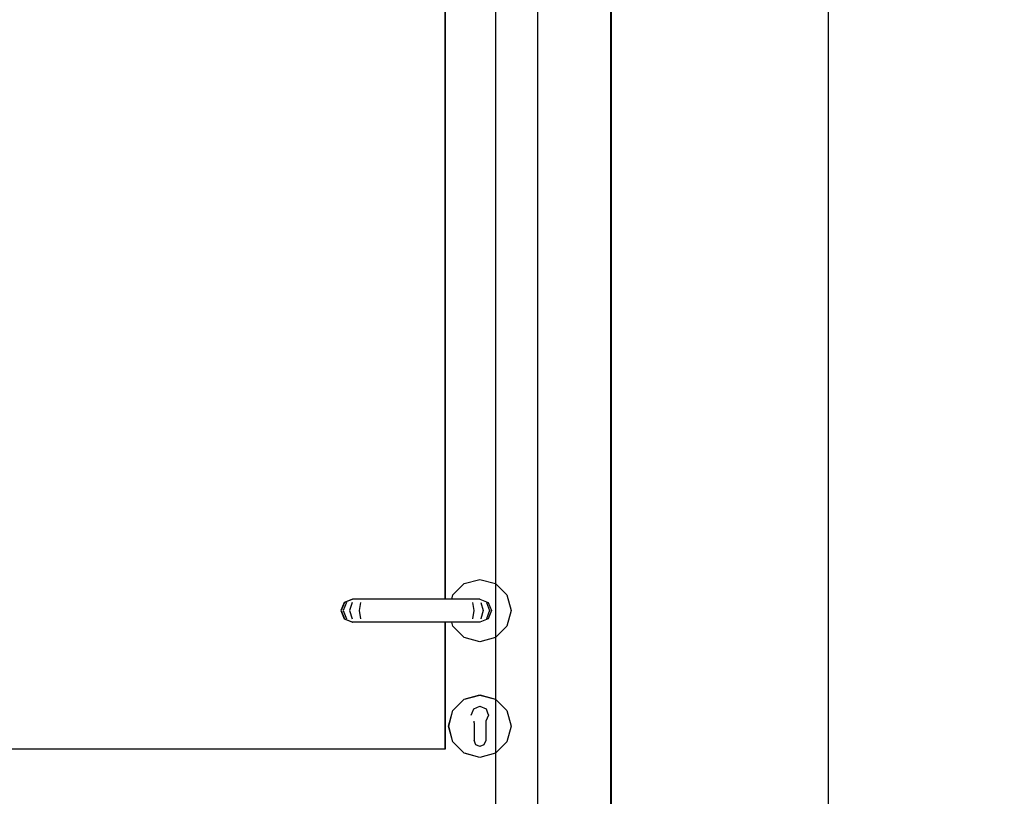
# Model space of a CAD drawing. Header units: millimetres. Extents: x -36478 to 31050, y -14815 to 11827.
# Tile 19 of 256: x -12548 to -11696, y 1249 to 1921. Entities that reach past the tile are written whole.
import ezdxf

# ---------------------------------------------------------------- set-up
doc = ezdxf.new("R2010")
doc.units = ezdxf.units.MM
doc.header["$MEASUREMENT"] = 0
doc.linetypes.add('Wipeout_Contour', pattern=[1000, 0, -1000])
for name, color, linetype in [('Nové_Konstrukce - nosné', 7, 'Continuous'), ('Nové_Kóty - SP', 7, 'Continuous'), ('Nové_Výplně - Povrchové', 7, 'Continuous'), ('Výplně - Povrchové', 7, 'Continuous')]:
    doc.layers.add(name, color=color, linetype=linetype)
doc.styles.add('GENEROVANÝ_STYL_2', font='txt')
doc.dimstyles.new('GENEROVANÝ_STYL__1', dxfattribs={"dimtxt": 125, "dimasz": 190, "dimexe": 0.18, "dimexo": 300, "dimgap": 0, "dimtad": 1, "dimdec": 0, "dimzin": 0, "dimdsep": 46, "dimtxsty": 'GENEROVANÝ_STYL_2', "dimblk": 'ARROWHEAD_6', "dimblk1": 'ARROWHEAD_6', "dimblk2": 'ARROWHEAD_6', "dimcen": 0.09, "dimclrd": 1, "dimclre": 1, "dimclrt": 1, "dimazin": 0, "dimtfac": 1, "dimtdec": 4, "dimtmove": 0, "dimatfit": 3, "dimfxl": 1, "dimtolj": 1, "dimtzin": 0, "dimarcsym": 0})

# ---------------------------------------------------------------- blocks, each defined once
blk = doc.blocks.new('*D6289')
at = {"layer": 'Nové_Kóty - SP', "color": 1, "linetype": 'Continuous', "lineweight": 25}
for p, q in [((-11947.95, 6280), (-11747.95, 6080)), ((-11547.95, 6180), (-12035.45, 6180)), ((-11847.95, 331.03), (-11847.95, 6180)), ((-11947.95, 431.03), (-11747.95, 231.03)), ((-11547.95, 331.03), (-12035.45, 331.03))]:
    blk.add_line(p, q, dxfattribs=at)
at = {"layer": 'Nové_Kóty - SP', "color": 1, "lineweight": 25, "char_height": 125, "attachment_point": 7, "rotation": 90, "style": 'GENEROVANÝ_STYL_2'}
for s, insert in [('\\A1;{\\pql;\\fArial|b0|i0|c0|p38;5\xa0849}', (-11872.95, 3041.8)), ('\\A1;{\\pql;\\fArial|b0|i0|c0|p38;140}', (-11687.19, 360.64))]:
    blk.add_mtext(s, dxfattribs=dict(at, insert=insert))
blk = doc.blocks.new('ARROWHEAD_6')
at = {"color": 0, "linetype": 'Continuous', "lineweight": 0}
for p, q in [((-0.5, -0.5), (0.5, 0.5)), ((0, 0), (-1, 0))]:
    blk.add_line(p, q, dxfattribs=at)
blk = doc.blocks.new('*D6337')
at = {"layer": 'Nové_Kóty - SP', "color": 1, "linetype": 'Continuous', "lineweight": 25}
for p, q in [((-12135.9, 7059.96), (-12135.9, 7209.96)), ((-12035.9, 6959.96), (-12235.9, 7159.96)), ((-11835.9, 7059.96), (-12323.4, 7059.96)), ((-12135.9, 331.03), (-12135.9, 7059.96)), ((-12235.9, 431.03), (-12035.9, 231.03)), ((-11835.9, 331.03), (-12323.4, 331.03))]:
    blk.add_line(p, q, dxfattribs=at)
at = {"layer": 'Nové_Kóty - SP', "color": 1, "lineweight": 25, "char_height": 125, "attachment_point": 7, "rotation": 90, "style": 'GENEROVANÝ_STYL_2'}
for s, insert in [('\\A1;{\\pql;\\fArial|b0|i0|c0|p38;6\xa0729}', (-12160.9, 3481.78)), ('\\A1;{\\pql;\\fArial|b0|i0|c0|p38;140}', (-11975.14, 360.64))]:
    blk.add_mtext(s, dxfattribs=dict(at, insert=insert))

msp = doc.modelspace()

# ---------------------------------------------------------------- wipeouts: each hides what was drawn before it
at = {"color": 254, "linetype": 'Wipeout_Contour', "lineweight": 0, "ltscale": 49024.615786}
msp.add_wipeout([(-12173.89, 1420), (-12173.87, 1420), (-12172.93, 1423.5), (-12172.95, 1423.5)], dxfattribs=at).dxf.layer = 'Nové_Výplně - Povrchové'
at = {"color": 254, "linetype": 'Wipeout_Contour', "lineweight": 0, "ltscale": 48939.726702}
msp.add_wipeout([(-12163.05, 1386.62), (-12163.07, 1386.62), (-12149.57, 1383), (-12149.55, 1383)], dxfattribs=at).dxf.layer = 'Nové_Výplně - Povrchové'
at = {"color": 254, "linetype": 'Wipeout_Contour', "lineweight": 0, "ltscale": 73388.676119}
msp.add_wipeout([(-12157.02, 1319.69), (-12156.27, 1321.64), (-12163, 1333.3), (-12172.85, 1323.45), (-12154.55, 1312.89), (-12154.55, 1314.4)], dxfattribs=at).dxf.layer = 'Nové_Výplně - Povrchové'
at = {"color": 254, "linetype": 'Wipeout_Contour', "lineweight": 0, "ltscale": 48859.189743}
msp.add_wipeout([(-12144.18, 1325.14), (-12142.83, 1321.64), (-12142.08, 1319.69), (-12142.83, 1321.64)], dxfattribs=at).dxf.layer = 'Nové_Výplně - Povrchové'
at = {"color": 254, "linetype": 'Wipeout_Contour', "lineweight": 0, "ltscale": 48486.074012}
msp.add_wipeout([(-12036.57, 450), (-12036.28, 450), (-12036.28, 1980), (-12036.57, 1980)], dxfattribs=at).dxf.layer = 'Výplně - Povrchové'

# ---------------------------------------------------------------- next in the draw order: wipeouts: each hides what was drawn before it
at = {"color": 254, "linetype": 'Wipeout_Contour', "lineweight": 0, "ltscale": 48816.079916}
msp.add_wipeout([(-12036.57, 2530), (-12099.57, 2530), (-12099.57, 480), (-12036.57, 480)], dxfattribs=at).dxf.layer = 'Nové_Výplně - Povrchové'
at = {"color": 254, "linetype": 'Wipeout_Contour', "lineweight": 0, "ltscale": 49006.238791}
msp.add_wipeout([(-12163.05, 1433.38), (-12163.07, 1433.38), (-12172.95, 1423.5), (-12172.93, 1423.5)], dxfattribs=at).dxf.layer = 'Nové_Výplně - Povrchové'
at = {"color": 254, "linetype": 'Wipeout_Contour', "lineweight": 0, "ltscale": 48989.255115}
msp.add_wipeout([(-12172.93, 1396.5), (-12172.95, 1396.5), (-12163.07, 1386.62), (-12163.05, 1386.62)], dxfattribs=at).dxf.layer = 'Nové_Výplně - Povrchové'
at = {"color": 254, "linetype": 'Wipeout_Contour', "lineweight": 0, "ltscale": 48941.565609}
msp.add_wipeout([(-12154.55, 1312.89), (-12172.85, 1323.45), (-12176.45, 1310), (-12154.55, 1310)], dxfattribs=at).dxf.layer = 'Nové_Výplně - Povrchové'

# ---------------------------------------------------------------- next in the draw order: linework, layer by layer
at = {"layer": 'Nové_Konstrukce - nosné', "color": 1, "linetype": 'Continuous', "lineweight": 25}
msp.add_line((-12099.57, 560), (-12099.57, 2432), dxfattribs=at)

# ---------------------------------------------------------------- next in the draw order: wipeouts: each hides what was drawn before it
at = {"color": 254, "linetype": 'Wipeout_Contour', "lineweight": 0, "ltscale": 48710.875173}
msp.add_wipeout([(-12036, 2586.29), (-12036.28, 2586.29), (-12036.28, 450), (-12036, 450)], dxfattribs=at).dxf.layer = 'Nové_Výplně - Povrchové'
at = {"color": 254, "linetype": 'Wipeout_Contour', "lineweight": 0, "ltscale": 48962.947264}
msp.add_wipeout([(-12149.55, 1437), (-12149.57, 1437), (-12163.07, 1433.38), (-12163.05, 1433.38)], dxfattribs=at).dxf.layer = 'Nové_Výplně - Povrchové'
at = {"color": 254, "linetype": 'Wipeout_Contour', "lineweight": 0, "ltscale": 49013.800391}
msp.add_wipeout([(-12173.89, 1400), (-12172.95, 1396.5), (-12172.93, 1396.5), (-12173.87, 1400)], dxfattribs=at).dxf.layer = 'Nové_Výplně - Povrchové'
at = {"color": 254, "linetype": 'Wipeout_Contour', "lineweight": 0, "ltscale": 61136.026963}
msp.add_wipeout([(-12154.93, 1325.14), (-12149.55, 1327.43), (-12149.55, 1336.9), (-12163, 1333.3), (-12156.27, 1321.64)], dxfattribs=at).dxf.layer = 'Nové_Výplně - Povrchové'
at = {"color": 254, "linetype": 'Wipeout_Contour', "lineweight": 0, "ltscale": 48938.236858}
msp.add_wipeout([(-12154.55, 1310), (-12176.45, 1310), (-12172.85, 1296.55), (-12154.55, 1307.11)], dxfattribs=at).dxf.layer = 'Nové_Výplně - Povrchové'

# ---------------------------------------------------------------- next in the draw order: linework, layer by layer
at = {"layer": 'Nové_Konstrukce - nosné', "color": 1, "linetype": 'Continuous', "lineweight": 25}
for p, q in [((-12036, 2586.29), (-12036, 480)), ((-12036.57, 2530), (-12036.57, 480)), ((-12036.28, 2010), (-12036.28, 480))]:
    msp.add_line(p, q, dxfattribs=at)

# ---------------------------------------------------------------- next in the draw order: wipeouts: each hides what was drawn before it
at = {"color": 254, "linetype": 'Wipeout_Contour', "lineweight": 0, "ltscale": 220156.730477}
msp.add_wipeout([(-12172.93, 1423.5), (-12173.87, 1420), (-12149.5, 1420), (-12142.42, 1417.07), (-12139.49, 1410), (-12142.42, 1402.93), (-12149.5, 1400), (-12173.87, 1400), (-12172.93, 1396.5), (-12163.05, 1386.62), (-12149.55, 1383), (-12136.05, 1386.62), (-12126.17, 1396.5), (-12122.55, 1410), (-12126.17, 1423.5), (-12136.05, 1433.38), (-12149.55, 1437), (-12163.05, 1433.38)], dxfattribs=at).dxf.layer = 'Nové_Výplně - Povrchové'
at = {"color": 254, "linetype": 'Wipeout_Contour', "lineweight": 0, "ltscale": 48961.029636}
msp.add_wipeout([(-12172.93, 1323.5), (-12172.85, 1323.45), (-12163, 1333.3), (-12163.05, 1333.38)], dxfattribs=at).dxf.layer = 'Nové_Výplně - Povrchové'
at = {"color": 254, "linetype": 'Wipeout_Contour', "lineweight": 0, "ltscale": 61084.044616}
msp.add_wipeout([(-12144.18, 1325.14), (-12142.83, 1321.64), (-12136.1, 1333.3), (-12149.55, 1336.9), (-12149.55, 1327.43)], dxfattribs=at).dxf.layer = 'Nové_Výplně - Povrchové'
at = {"color": 254, "linetype": 'Wipeout_Contour', "lineweight": 0, "ltscale": 48921.775378}
msp.add_wipeout([(-12154.55, 1307.11), (-12172.85, 1296.55), (-12163, 1286.7), (-12154.55, 1301.34)], dxfattribs=at).dxf.layer = 'Nové_Výplně - Povrchové'

# ---------------------------------------------------------------- next in the draw order: linework, layer by layer
at = {"layer": 'Nové_Konstrukce - nosné', "color": 1, "linetype": 'Continuous', "lineweight": 25}
for p, q in [((-12163.07, 1433.38), (-12163.05, 1433.39)), ((-12163.05, 1433.38), (-12149.55, 1437)), ((-12149.55, 1437), (-12136.05, 1433.38)), ((-12136.05, 1433.38), (-12126.17, 1423.5)), ((-12126.17, 1423.5), (-12122.55, 1410)), ((-12122.55, 1410), (-12126.17, 1396.5)), ((-12126.17, 1396.5), (-12136.05, 1386.62)), ((-12163.05, 1386.61), (-12163.07, 1386.62)), ((-12149.55, 1383), (-12163.05, 1386.62)), ((-12136.05, 1386.62), (-12149.55, 1383))]:
    msp.add_line(p, q, dxfattribs=at)

# ---------------------------------------------------------------- next in the draw order: wipeouts: each hides what was drawn before it
at = {"color": 254, "linetype": 'Wipeout_Contour', "lineweight": 0, "ltscale": 48916.659622}
msp.add_wipeout([(-12149.5, 1420), (-12150.63, 1420), (-12143.96, 1417.07), (-12142.42, 1417.07)], dxfattribs=at).dxf.layer = 'Nové_Výplně - Povrchové'
at = {"color": 254, "linetype": 'Wipeout_Contour', "lineweight": 0, "ltscale": 48891.796448}
msp.add_wipeout([(-12139.49, 1410), (-12141.2, 1410), (-12143.96, 1402.93), (-12142.42, 1402.93)], dxfattribs=at).dxf.layer = 'Nové_Výplně - Povrchové'
at = {"color": 254, "linetype": 'Wipeout_Contour', "lineweight": 0, "ltscale": 48917.55809}
msp.add_wipeout([(-12163.05, 1333.38), (-12163, 1333.3), (-12149.55, 1336.9), (-12149.55, 1337)], dxfattribs=at).dxf.layer = 'Nové_Výplně - Povrchové'
at = {"color": 254, "linetype": 'Wipeout_Contour', "lineweight": 0, "ltscale": 73264.92129}
msp.add_wipeout([(-12142.08, 1319.69), (-12144.55, 1314.4), (-12144.55, 1312.89), (-12126.25, 1323.45), (-12136.1, 1333.3), (-12142.83, 1321.64)], dxfattribs=at).dxf.layer = 'Nové_Výplně - Povrchové'
at = {"color": 254, "linetype": 'Wipeout_Contour', "lineweight": 0, "ltscale": 48982.782168}
msp.add_wipeout([(-12176.55, 1310), (-12176.45, 1310), (-12172.85, 1323.45), (-12172.93, 1323.5)], dxfattribs=at).dxf.layer = 'Nové_Výplně - Povrchové'
at = {"color": 254, "linetype": 'Wipeout_Contour', "lineweight": 0, "ltscale": 73336.492582}
msp.add_wipeout([(-12149.55, 1283.1), (-12149.55, 1292.5), (-12153.09, 1293.96), (-12154.55, 1297.5), (-12154.55, 1301.34), (-12163, 1286.7)], dxfattribs=at).dxf.layer = 'Nové_Výplně - Povrchové'

# ---------------------------------------------------------------- next in the draw order: wipeouts: each hides what was drawn before it
at = {"color": 254, "linetype": 'Wipeout_Contour', "lineweight": 0, "ltscale": 48895.058757}
msp.add_wipeout([(-12142.42, 1417.07), (-12143.96, 1417.07), (-12141.2, 1410), (-12139.49, 1410)], dxfattribs=at).dxf.layer = 'Nové_Výplně - Povrchové'
at = {"color": 254, "linetype": 'Wipeout_Contour', "lineweight": 0, "ltscale": 48908.7863}
msp.add_wipeout([(-12142.42, 1402.93), (-12143.96, 1402.93), (-12150.63, 1400), (-12149.5, 1400)], dxfattribs=at).dxf.layer = 'Nové_Výplně - Povrchové'
at = {"color": 254, "linetype": 'Wipeout_Contour', "lineweight": 0, "ltscale": 48961.213445}
msp.add_wipeout([(-12172.95, 1323.5), (-12172.93, 1323.5), (-12163.05, 1333.38), (-12163.07, 1333.38)], dxfattribs=at).dxf.layer = 'Nové_Výplně - Povrchové'
at = {"color": 254, "linetype": 'Wipeout_Contour', "lineweight": 0, "ltscale": 48863.97251}
msp.add_wipeout([(-12149.55, 1337), (-12149.55, 1336.9), (-12136.1, 1333.3), (-12136.05, 1333.38)], dxfattribs=at).dxf.layer = 'Nové_Výplně - Povrchové'
at = {"color": 254, "linetype": 'Wipeout_Contour', "lineweight": 0, "ltscale": 48977.015768}
msp.add_wipeout([(-12172.93, 1296.5), (-12172.85, 1296.55), (-12176.45, 1310), (-12176.55, 1310)], dxfattribs=at).dxf.layer = 'Nové_Výplně - Povrchové'
at = {"color": 254, "linetype": 'Wipeout_Contour', "lineweight": 0, "ltscale": 73280.848251}
msp.add_wipeout([(-12136.1, 1286.7), (-12144.55, 1301.34), (-12144.55, 1297.5), (-12146.01, 1293.96), (-12149.55, 1292.5), (-12149.55, 1283.1)], dxfattribs=at).dxf.layer = 'Nové_Výplně - Povrchové'

# ---------------------------------------------------------------- next in the draw order: wipeouts: each hides what was drawn before it
at = {"color": 254, "linetype": 'Wipeout_Contour', "lineweight": 0, "ltscale": 48927.193312}
msp.add_wipeout([(-12150.63, 1420), (-12153.87, 1420), (-12148.76, 1417.07), (-12143.96, 1417.07)], dxfattribs=at).dxf.layer = 'Nové_Výplně - Povrchové'
at = {"color": 254, "linetype": 'Wipeout_Contour', "lineweight": 0, "ltscale": 48905.151474}
msp.add_wipeout([(-12141.2, 1410), (-12146.65, 1410), (-12148.76, 1402.93), (-12143.96, 1402.93)], dxfattribs=at).dxf.layer = 'Nové_Výplně - Povrchové'
at = {"color": 254, "linetype": 'Wipeout_Contour', "lineweight": 0, "ltscale": 48917.661311}
msp.add_wipeout([(-12163.07, 1333.38), (-12163.05, 1333.38), (-12149.55, 1337), (-12149.57, 1337)], dxfattribs=at).dxf.layer = 'Nové_Výplně - Povrchové'
at = {"color": 254, "linetype": 'Wipeout_Contour', "lineweight": 0, "ltscale": 48983.006332}
msp.add_wipeout([(-12176.57, 1310), (-12176.55, 1310), (-12172.93, 1323.5), (-12172.95, 1323.5)], dxfattribs=at).dxf.layer = 'Nové_Výplně - Povrchové'
at = {"color": 254, "linetype": 'Wipeout_Contour', "lineweight": 0, "ltscale": 48827.740105}
msp.add_wipeout([(-12144.55, 1301.34), (-12136.1, 1286.7), (-12126.25, 1296.55), (-12144.55, 1307.11)], dxfattribs=at).dxf.layer = 'Nové_Výplně - Povrchové'
at = {"color": 254, "linetype": 'Wipeout_Contour', "lineweight": 0, "ltscale": 48945.266137}
msp.add_wipeout([(-12163.05, 1286.62), (-12163, 1286.7), (-12172.85, 1296.55), (-12172.93, 1296.5)], dxfattribs=at).dxf.layer = 'Nové_Výplně - Povrchové'

# ---------------------------------------------------------------- next in the draw order: linework, layer by layer
at = {"layer": 'Nové_Konstrukce - nosné', "color": 1, "linetype": 'Continuous', "lineweight": 25}
for p, q in [((-12172.95, 1323.5), (-12163.07, 1333.38)), ((-12172.93, 1323.5), (-12163.05, 1333.38)), ((-12163.07, 1333.38), (-12163.05, 1333.39)), ((-12163.05, 1333.38), (-12149.55, 1337))]:
    msp.add_line(p, q, dxfattribs=at)

# ---------------------------------------------------------------- next in the draw order: wipeouts: each hides what was drawn before it
at = {"color": 254, "linetype": 'Wipeout_Contour', "lineweight": 0, "ltscale": 48908.41294}
msp.add_wipeout([(-12143.96, 1417.07), (-12148.76, 1417.07), (-12146.65, 1410), (-12141.2, 1410)], dxfattribs=at).dxf.layer = 'Nové_Výplně - Povrchové'
at = {"color": 254, "linetype": 'Wipeout_Contour', "lineweight": 0, "ltscale": 48919.321634}
msp.add_wipeout([(-12143.96, 1402.93), (-12148.76, 1402.93), (-12153.87, 1400), (-12150.63, 1400)], dxfattribs=at).dxf.layer = 'Nové_Výplně - Povrchové'
at = {"color": 254, "linetype": 'Wipeout_Contour', "lineweight": 0, "ltscale": 48977.228464}
msp.add_wipeout([(-12172.95, 1296.5), (-12172.93, 1296.5), (-12176.55, 1310), (-12176.57, 1310)], dxfattribs=at).dxf.layer = 'Nové_Výplně - Povrchové'
at = {"color": 254, "linetype": 'Wipeout_Contour', "lineweight": 0, "ltscale": 48896.005485}
msp.add_wipeout([(-12149.55, 1283), (-12149.55, 1283.1), (-12163, 1286.7), (-12163.05, 1286.62)], dxfattribs=at).dxf.layer = 'Nové_Výplně - Povrchové'

# ---------------------------------------------------------------- next in the draw order: wipeouts: each hides what was drawn before it
at = {"color": 254, "linetype": 'Wipeout_Contour', "lineweight": 0, "ltscale": 48947.082015}
msp.add_wipeout([(-12153.87, 1420), (-12158.73, 1420), (-12155.96, 1417.07), (-12148.76, 1417.07)], dxfattribs=at).dxf.layer = 'Nové_Výplně - Povrchové'
at = {"color": 254, "linetype": 'Wipeout_Contour', "lineweight": 0, "ltscale": 48930.571746}
msp.add_wipeout([(-12146.65, 1410), (-12154.81, 1410), (-12155.96, 1402.93), (-12148.76, 1402.93)], dxfattribs=at).dxf.layer = 'Nové_Výplně - Povrchové'
at = {"color": 254, "linetype": 'Wipeout_Contour', "lineweight": 0, "ltscale": 48945.419961}
msp.add_wipeout([(-12163.07, 1286.62), (-12163.05, 1286.62), (-12172.93, 1296.5), (-12172.95, 1296.5)], dxfattribs=at).dxf.layer = 'Nové_Výplně - Povrchové'
at = {"color": 254, "linetype": 'Wipeout_Contour', "lineweight": 0, "ltscale": 48842.397925}
msp.add_wipeout([(-12136.05, 1286.62), (-12136.1, 1286.7), (-12149.55, 1283.1), (-12149.55, 1283)], dxfattribs=at).dxf.layer = 'Nové_Výplně - Povrchové'

# ---------------------------------------------------------------- next in the draw order: wipeouts: each hides what was drawn before it
at = {"color": 254, "linetype": 'Wipeout_Contour', "lineweight": 0, "ltscale": 48933.831622}
msp.add_wipeout([(-12148.76, 1417.07), (-12155.96, 1417.07), (-12154.81, 1410), (-12146.65, 1410)], dxfattribs=at).dxf.layer = 'Nové_Výplně - Povrchové'
at = {"color": 254, "linetype": 'Wipeout_Contour', "lineweight": 0, "ltscale": 48939.213433}
msp.add_wipeout([(-12148.76, 1402.93), (-12155.96, 1402.93), (-12158.73, 1400), (-12153.87, 1400)], dxfattribs=at).dxf.layer = 'Nové_Výplně - Povrchové'
at = {"color": 254, "linetype": 'Wipeout_Contour', "lineweight": 0, "ltscale": 48798.828306}
msp.add_wipeout([(-12126.17, 1296.5), (-12126.25, 1296.55), (-12136.1, 1286.7), (-12136.05, 1286.62)], dxfattribs=at).dxf.layer = 'Nové_Výplně - Povrchové'
at = {"color": 254, "linetype": 'Wipeout_Contour', "lineweight": 0, "ltscale": 48896.067979}
msp.add_wipeout([(-12149.57, 1283), (-12149.55, 1283), (-12163.05, 1286.62), (-12163.07, 1286.62)], dxfattribs=at).dxf.layer = 'Nové_Výplně - Povrchové'

# ---------------------------------------------------------------- next in the draw order: linework, layer by layer
at = {"layer": 'Nové_Konstrukce - nosné', "color": 1, "linetype": 'Continuous', "lineweight": 25}
for p, q in [((-12149.5, 1420), (-12142.42, 1417.07)), ((-12148.76, 1417.07), (-12146.65, 1410)), ((-12143.96, 1417.07), (-12141.2, 1410)), ((-12142.42, 1417.07), (-12139.49, 1410)), ((-12146.65, 1410), (-12148.76, 1402.93)), ((-12141.2, 1410), (-12143.96, 1402.93)), ((-12139.49, 1410), (-12142.42, 1402.93)), ((-12142.42, 1402.93), (-12149.5, 1400)), ((-12163.07, 1286.62), (-12172.95, 1296.5)), ((-12163.05, 1286.62), (-12172.93, 1296.5)), ((-12163.05, 1286.61), (-12163.07, 1286.62)), ((-12149.55, 1283), (-12163.05, 1286.62)), ((-12136.05, 1286.62), (-12149.55, 1283))]:
    msp.add_line(p, q, dxfattribs=at)

# ---------------------------------------------------------------- next in the draw order: wipeouts: each hides what was drawn before it
at = {"color": 254, "linetype": 'Wipeout_Contour', "lineweight": 0, "ltscale": 48972.496695}
msp.add_wipeout([(-12158.73, 1420), (-12164.47, 1420), (-12163.76, 1417.07), (-12155.96, 1417.07)], dxfattribs=at).dxf.layer = 'Nové_Výplně - Povrchové'
at = {"color": 254, "linetype": 'Wipeout_Contour', "lineweight": 0, "ltscale": 48962.183781}
msp.add_wipeout([(-12154.81, 1410), (-12163.46, 1410), (-12163.76, 1402.93), (-12155.96, 1402.93)], dxfattribs=at).dxf.layer = 'Nové_Výplně - Povrchové'
at = {"color": 254, "linetype": 'Wipeout_Contour', "lineweight": 0, "ltscale": 48818.205954}
msp.add_wipeout([(-12144.55, 1307.11), (-12126.25, 1296.55), (-12122.65, 1310), (-12144.55, 1310)], dxfattribs=at).dxf.layer = 'Nové_Výplně - Povrchové'

# ---------------------------------------------------------------- next in the draw order: linework, layer by layer
at = {"layer": 'Nové_Konstrukce - nosné', "color": 1, "linetype": 'Continuous', "lineweight": 25}
msp.add_line((-12149.5, 1400), (-12150.63, 1400), dxfattribs=at)

# ---------------------------------------------------------------- next in the draw order: wipeouts: each hides what was drawn before it
at = {"color": 254, "linetype": 'Wipeout_Contour', "lineweight": 0, "ltscale": 48965.441671}
msp.add_wipeout([(-12155.96, 1417.07), (-12163.76, 1417.07), (-12163.46, 1410), (-12154.81, 1410)], dxfattribs=at).dxf.layer = 'Nové_Výplně - Povrchové'
at = {"color": 254, "linetype": 'Wipeout_Contour', "lineweight": 0, "ltscale": 48964.63208}
msp.add_wipeout([(-12155.96, 1402.93), (-12163.76, 1402.93), (-12164.47, 1400), (-12158.73, 1400)], dxfattribs=at).dxf.layer = 'Nové_Výplně - Povrchové'
at = {"color": 254, "linetype": 'Wipeout_Contour', "lineweight": 0, "ltscale": 48821.54575}
msp.add_wipeout([(-12144.55, 1310), (-12122.65, 1310), (-12126.25, 1323.45), (-12144.55, 1312.89)], dxfattribs=at).dxf.layer = 'Nové_Výplně - Povrchové'

# ---------------------------------------------------------------- next in the draw order: linework, layer by layer
at = {"layer": 'Nové_Konstrukce - nosné', "color": 1, "linetype": 'Continuous', "lineweight": 25}
for p, q in [((-12153.87, 1420), (-12158.73, 1420)), ((-12155.96, 1417.07), (-12154.81, 1410)), ((-12150.63, 1420), (-12153.87, 1420)), ((-12149.5, 1420), (-12150.63, 1420)), ((-12154.81, 1410), (-12155.96, 1402.93)), ((-12153.87, 1400), (-12158.73, 1400)), ((-12150.63, 1400), (-12153.87, 1400))]:
    msp.add_line(p, q, dxfattribs=at)

# ---------------------------------------------------------------- next in the draw order: wipeouts: each hides what was drawn before it
at = {"color": 254, "linetype": 'Wipeout_Contour', "lineweight": 0, "ltscale": 49146.498046}
msp.add_wipeout([(-12164.47, 1420), (-12244.47, 1420), (-12245.15, 1417.07), (-12163.76, 1417.07)], dxfattribs=at).dxf.layer = 'Nové_Výplně - Povrchové'
at = {"color": 254, "linetype": 'Wipeout_Contour', "lineweight": 0, "ltscale": 49140.912363}
msp.add_wipeout([(-12163.46, 1410), (-12245.43, 1410), (-12245.15, 1402.93), (-12163.76, 1402.93)], dxfattribs=at).dxf.layer = 'Nové_Výplně - Povrchové'
at = {"color": 254, "linetype": 'Wipeout_Contour', "lineweight": 0, "ltscale": 48814.635729}
msp.add_wipeout([(-12136.05, 1333.38), (-12136.1, 1333.3), (-12126.25, 1323.45), (-12126.17, 1323.5)], dxfattribs=at).dxf.layer = 'Nové_Výplně - Povrchové'
at = {"color": 254, "linetype": 'Wipeout_Contour', "lineweight": 0, "ltscale": 146639.888698}
msp.add_wipeout([(-12154.93, 1325.14), (-12157.02, 1319.69), (-12154.55, 1314.4), (-12154.55, 1297.5), (-12153.09, 1293.96), (-12149.55, 1292.5), (-12146.02, 1293.96), (-12144.55, 1297.5), (-12144.55, 1314.4), (-12142.08, 1319.69), (-12144.18, 1325.14), (-12149.55, 1327.43)], dxfattribs=at).dxf.layer = 'Nové_Výplně - Povrchové'
at = {"color": 254, "linetype": 'Wipeout_Contour', "lineweight": 0, "ltscale": 48776.999654}
msp.add_wipeout([(-12122.55, 1310), (-12122.65, 1310), (-12126.25, 1296.55), (-12126.17, 1296.5)], dxfattribs=at).dxf.layer = 'Nové_Výplně - Povrchové'

# ---------------------------------------------------------------- next in the draw order: linework, layer by layer
at = {"layer": 'Nové_Konstrukce - nosné', "color": 1, "linetype": 'Continuous', "lineweight": 25}
for p, q in [((-12172.95, 1423.5), (-12163.07, 1433.38)), ((-12172.93, 1423.5), (-12163.05, 1433.38)), ((-12149.55, 1337), (-12136.05, 1333.38)), ((-12157.02, 1319.69), (-12156.27, 1321.64)), ((-12156.27, 1321.64), (-12154.93, 1325.14)), ((-12154.93, 1325.14), (-12149.55, 1327.43)), ((-12149.55, 1327.42), (-12149.55, 1327.43)), ((-12149.55, 1327.43), (-12144.18, 1325.14)), ((-12144.18, 1325.14), (-12142.83, 1321.64)), ((-12142.83, 1321.64), (-12142.08, 1319.69)), ((-12154.55, 1312.89), (-12154.55, 1314.4)), ((-12154.55, 1312.89), (-12154.55, 1310)), ((-12142.08, 1319.69), (-12144.55, 1314.4)), ((-12144.55, 1314.4), (-12144.55, 1312.89)), ((-12144.55, 1312.89), (-12144.55, 1310)), ((-12154.55, 1310), (-12154.55, 1307.11)), ((-12154.55, 1307.11), (-12154.55, 1301.34)), ((-12144.55, 1310), (-12144.55, 1307.11)), ((-12144.55, 1307.11), (-12144.55, 1301.34)), ((-12154.55, 1301.34), (-12154.55, 1297.5)), ((-12153.09, 1293.96), (-12154.55, 1297.5)), ((-12144.55, 1297.5), (-12146.01, 1293.96)), ((-12144.55, 1301.34), (-12144.55, 1297.5)), ((-12126.17, 1296.5), (-12136.05, 1286.62)), ((-12149.55, 1292.5), (-12153.09, 1293.96)), ((-12146.01, 1293.96), (-12149.55, 1292.5)), ((-12149.55, 1292.5), (-12149.55, 1292.5))]:
    msp.add_line(p, q, dxfattribs=at)

# ---------------------------------------------------------------- next in the draw order: wipeouts: each hides what was drawn before it
at = {"color": 254, "linetype": 'Wipeout_Contour', "lineweight": 0, "ltscale": 49144.158536}
msp.add_wipeout([(-12163.76, 1417.07), (-12245.15, 1417.07), (-12245.43, 1410), (-12163.46, 1410)], dxfattribs=at).dxf.layer = 'Nové_Výplně - Povrchové'
at = {"color": 254, "linetype": 'Wipeout_Contour', "lineweight": 0, "ltscale": 49138.661099}
msp.add_wipeout([(-12163.76, 1402.93), (-12245.15, 1402.93), (-12244.47, 1400), (-12164.47, 1400)], dxfattribs=at).dxf.layer = 'Nové_Výplně - Povrchové'
at = {"color": 254, "linetype": 'Wipeout_Contour', "lineweight": 0, "ltscale": 48782.78803}
msp.add_wipeout([(-12126.17, 1323.5), (-12126.25, 1323.45), (-12122.65, 1310), (-12122.55, 1310)], dxfattribs=at).dxf.layer = 'Nové_Výplně - Povrchové'

# ---------------------------------------------------------------- next in the draw order: linework, layer by layer
at = {"layer": 'Nové_Konstrukce - nosné', "color": 1, "linetype": 'Continuous', "lineweight": 25}
for p, q in [((-12173.89, 1420), (-12172.95, 1423.5)), ((-12173.87, 1420), (-12172.93, 1423.5)), ((-12158.73, 1420), (-12164.47, 1420)), ((-12172.95, 1396.5), (-12173.89, 1400)), ((-12172.93, 1396.5), (-12173.87, 1400)), ((-12158.73, 1400), (-12164.47, 1400)), ((-12163.07, 1386.62), (-12172.95, 1396.5)), ((-12163.05, 1386.62), (-12172.93, 1396.5)), ((-12136.05, 1333.38), (-12126.17, 1323.5)), ((-12126.17, 1323.5), (-12122.55, 1310)), ((-12122.55, 1310), (-12126.17, 1296.5))]:
    msp.add_line(p, q, dxfattribs=at)

# ---------------------------------------------------------------- next in the draw order: wipeouts: each hides what was drawn before it
at = {"color": 254, "linetype": 'Wipeout_Contour', "lineweight": 0, "ltscale": 49320.510507}
msp.add_wipeout([(-12244.47, 1420), (-12250.21, 1420), (-12252.96, 1417.07), (-12245.15, 1417.07)], dxfattribs=at).dxf.layer = 'Nové_Výplně - Povrchové'
at = {"color": 254, "linetype": 'Wipeout_Contour', "lineweight": 0, "ltscale": 49319.653462}
msp.add_wipeout([(-12245.43, 1410), (-12254.09, 1410), (-12252.96, 1402.93), (-12245.15, 1402.93)], dxfattribs=at).dxf.layer = 'Nové_Výplně - Povrchové'
at = {"color": 254, "linetype": 'Wipeout_Contour', "lineweight": 0, "ltscale": 49014.957905}
msp.add_wipeout([(-12179.57, 1400), (-12179.59, 1400), (-12179.59, 1290), (-12179.57, 1290)], dxfattribs=at).dxf.layer = 'Nové_Výplně - Povrchové'

# ---------------------------------------------------------------- next in the draw order: wipeouts: each hides what was drawn before it
at = {"color": 254, "linetype": 'Wipeout_Contour', "lineweight": 0, "ltscale": 49322.887925}
msp.add_wipeout([(-12245.15, 1417.07), (-12252.96, 1417.07), (-12254.09, 1410), (-12245.43, 1410)], dxfattribs=at).dxf.layer = 'Nové_Výplně - Povrchové'
at = {"color": 254, "linetype": 'Wipeout_Contour', "lineweight": 0, "ltscale": 49312.701216}
msp.add_wipeout([(-12245.15, 1402.93), (-12252.96, 1402.93), (-12250.21, 1400), (-12244.47, 1400)], dxfattribs=at).dxf.layer = 'Nové_Výplně - Povrchové'
at = {"color": 254, "linetype": 'Wipeout_Contour', "lineweight": 0, "ltscale": 75708.16034}
msp.add_wipeout([(-12601.57, 1140), (-12521.57, 1140), (-12179.57, 1140), (-12179.57, 1290), (-12943.57, 1290), (-12943.57, 1140)], dxfattribs=at).dxf.layer = 'Nové_Výplně - Povrchové'

# ---------------------------------------------------------------- next in the draw order: wipeouts: each hides what was drawn before it
at = {"color": 254, "linetype": 'Wipeout_Contour', "lineweight": 0, "ltscale": 49345.96693}
msp.add_wipeout([(-12250.21, 1420), (-12255.08, 1420), (-12260.17, 1417.07), (-12252.96, 1417.07)], dxfattribs=at).dxf.layer = 'Nové_Výplně - Povrchové'
at = {"color": 254, "linetype": 'Wipeout_Contour', "lineweight": 0, "ltscale": 49351.318161}
msp.add_wipeout([(-12254.09, 1410), (-12262.28, 1410), (-12260.17, 1402.93), (-12252.96, 1402.93)], dxfattribs=at).dxf.layer = 'Nové_Výplně - Povrchové'

# ---------------------------------------------------------------- next in the draw order: wipeouts: each hides what was drawn before it
at = {"color": 254, "linetype": 'Wipeout_Contour', "lineweight": 0, "ltscale": 49354.550665}
msp.add_wipeout([(-12252.96, 1417.07), (-12260.17, 1417.07), (-12262.28, 1410), (-12254.09, 1410)], dxfattribs=at).dxf.layer = 'Nové_Výplně - Povrchové'
at = {"color": 254, "linetype": 'Wipeout_Contour', "lineweight": 0, "ltscale": 49338.161553}
msp.add_wipeout([(-12252.96, 1402.93), (-12260.17, 1402.93), (-12255.08, 1400), (-12250.21, 1400)], dxfattribs=at).dxf.layer = 'Nové_Výplně - Povrchové'

# ---------------------------------------------------------------- next in the draw order: wipeouts: each hides what was drawn before it
at = {"color": 254, "linetype": 'Wipeout_Contour', "lineweight": 0, "ltscale": 49365.931199}
msp.add_wipeout([(-12255.08, 1420), (-12258.34, 1420), (-12265, 1417.07), (-12260.17, 1417.07)], dxfattribs=at).dxf.layer = 'Nové_Výplně - Povrchové'
at = {"color": 254, "linetype": 'Wipeout_Contour', "lineweight": 0, "ltscale": 49376.834895}
msp.add_wipeout([(-12262.28, 1410), (-12267.76, 1410), (-12265, 1402.93), (-12260.17, 1402.93)], dxfattribs=at).dxf.layer = 'Nové_Výplně - Povrchové'

# ---------------------------------------------------------------- next in the draw order: wipeouts: each hides what was drawn before it
at = {"color": 254, "linetype": 'Wipeout_Contour', "lineweight": 0, "ltscale": 49380.065831}
msp.add_wipeout([(-12260.17, 1417.07), (-12265, 1417.07), (-12267.76, 1410), (-12262.28, 1410)], dxfattribs=at).dxf.layer = 'Nové_Výplně - Povrchové'
at = {"color": 254, "linetype": 'Wipeout_Contour', "lineweight": 0, "ltscale": 49358.128877}
msp.add_wipeout([(-12260.17, 1402.93), (-12265, 1402.93), (-12258.34, 1400), (-12255.08, 1400)], dxfattribs=at).dxf.layer = 'Nové_Výplně - Povrchové'

# ---------------------------------------------------------------- next in the draw order: wipeouts: each hides what was drawn before it
at = {"color": 254, "linetype": 'Wipeout_Contour', "lineweight": 0, "ltscale": 49376.559449}
msp.add_wipeout([(-12258.34, 1420), (-12259.5, 1420), (-12266.56, 1417.07), (-12265, 1417.07)], dxfattribs=at).dxf.layer = 'Nové_Výplně - Povrchové'
at = {"color": 254, "linetype": 'Wipeout_Contour', "lineweight": 0, "ltscale": 49390.307727}
msp.add_wipeout([(-12267.76, 1410), (-12269.49, 1410), (-12266.56, 1402.93), (-12265, 1402.93)], dxfattribs=at).dxf.layer = 'Nové_Výplně - Povrchové'

# ---------------------------------------------------------------- next in the draw order: wipeouts: each hides what was drawn before it
at = {"color": 254, "linetype": 'Wipeout_Contour', "lineweight": 0, "ltscale": 49393.537829}
msp.add_wipeout([(-12265, 1417.07), (-12266.56, 1417.07), (-12269.49, 1410), (-12267.76, 1410)], dxfattribs=at).dxf.layer = 'Nové_Výplně - Povrchové'
at = {"color": 254, "linetype": 'Wipeout_Contour', "lineweight": 0, "ltscale": 49368.758759}
msp.add_wipeout([(-12265, 1402.93), (-12266.56, 1402.93), (-12259.5, 1400), (-12258.34, 1400)], dxfattribs=at).dxf.layer = 'Nové_Výplně - Povrchové'

# ---------------------------------------------------------------- next in the draw order: wipeouts: each hides what was drawn before it
at = {"color": 254, "linetype": 'Wipeout_Contour', "lineweight": 0, "ltscale": 49379.317008}
msp.add_wipeout([(-12259.5, 1420), (-12259.55, 1420), (-12266.62, 1417.07), (-12266.56, 1417.07)], dxfattribs=at).dxf.layer = 'Nové_Výplně - Povrchové'
at = {"color": 254, "linetype": 'Wipeout_Contour', "lineweight": 0, "ltscale": 49393.664998}
msp.add_wipeout([(-12269.55, 1410), (-12266.62, 1402.93), (-12266.56, 1402.93), (-12269.49, 1410)], dxfattribs=at).dxf.layer = 'Nové_Výplně - Povrchové'

# ---------------------------------------------------------------- next in the draw order: wipeouts: each hides what was drawn before it
at = {"color": 254, "linetype": 'Wipeout_Contour', "lineweight": 0, "ltscale": 49396.894885}
msp.add_wipeout([(-12266.62, 1417.07), (-12269.55, 1410), (-12269.49, 1410), (-12266.56, 1417.07)], dxfattribs=at).dxf.layer = 'Nové_Výplně - Povrchové'
at = {"color": 254, "linetype": 'Wipeout_Contour', "lineweight": 0, "ltscale": 49371.516745}
msp.add_wipeout([(-12266.56, 1402.93), (-12266.62, 1402.93), (-12259.55, 1400), (-12259.5, 1400)], dxfattribs=at).dxf.layer = 'Nové_Výplně - Povrchové'

# ---------------------------------------------------------------- next in the draw order: wipeouts: each hides what was drawn before it
at = {"color": 254, "linetype": 'Wipeout_Contour', "lineweight": 0, "ltscale": 149420.440336}
msp.add_wipeout([(-12943.57, 1290), (-12179.59, 1290), (-12179.59, 1400), (-12244.47, 1400), (-12259.55, 1400), (-12266.62, 1402.93), (-12269.55, 1410), (-12266.62, 1417.07), (-12259.55, 1420), (-12179.59, 1420), (-12179.59, 2432), (-12943.57, 2432)], dxfattribs=at).dxf.layer = 'Nové_Výplně - Povrchové'

# ---------------------------------------------------------------- next in the draw order: linework, layer by layer
at = {"layer": 'Nové_Konstrukce - nosné', "color": 1, "linetype": 'Continuous', "lineweight": 25}
for p, q in [((-12179.66, 2432), (-12179.66, 1420)), ((-12179.64, 1420), (-12179.64, 2432)), ((-12179.59, 1420), (-12179.59, 2432)), ((-12179.57, 2432), (-12179.57, 1420)), ((-12266.81, 1417.07), (-12269.74, 1410)), ((-12266.75, 1417.07), (-12269.68, 1410)), ((-12266.62, 1417.07), (-12269.55, 1410)), ((-12265, 1417.07), (-12267.76, 1410)), ((-12259.73, 1420), (-12266.81, 1417.07)), ((-12259.68, 1420), (-12266.75, 1417.07)), ((-12259.55, 1420), (-12266.62, 1417.07)), ((-12260.17, 1417.07), (-12262.28, 1410)), ((-12259.73, 1420), (-12259.68, 1420)), ((-12259.61, 1419.97), (-12259.68, 1420)), ((-12259.55, 1420), (-12259.68, 1420)), ((-12259.5, 1420), (-12259.55, 1420)), ((-12258.34, 1420), (-12259.5, 1420)), ((-12255.08, 1420), (-12258.34, 1420)), ((-12250.21, 1420), (-12255.08, 1420)), ((-12252.96, 1417.07), (-12254.09, 1410)), ((-12244.47, 1420), (-12250.21, 1420)), ((-12164.47, 1420), (-12244.47, 1420)), ((-12269.74, 1410), (-12266.81, 1402.93)), ((-12269.68, 1410), (-12266.75, 1402.93)), ((-12269.55, 1410), (-12266.62, 1402.93)), ((-12267.76, 1410), (-12265, 1402.93)), ((-12262.28, 1410), (-12260.17, 1402.93)), ((-12254.09, 1410), (-12252.96, 1402.93)), ((-12266.81, 1402.93), (-12259.73, 1400)), ((-12266.75, 1402.93), (-12259.68, 1400)), ((-12266.62, 1402.93), (-12259.55, 1400)), ((-12259.73, 1400), (-12259.68, 1400)), ((-12259.68, 1400), (-12259.61, 1400.03)), ((-12259.55, 1400), (-12259.68, 1400)), ((-12259.5, 1400), (-12259.55, 1400)), ((-12258.34, 1400), (-12259.5, 1400)), ((-12255.08, 1400), (-12258.34, 1400)), ((-12250.21, 1400), (-12255.08, 1400)), ((-12244.47, 1400), (-12250.21, 1400)), ((-12164.47, 1400), (-12244.47, 1400)), ((-12179.66, 1400), (-12179.66, 1290)), ((-12179.64, 1290), (-12179.64, 1400)), ((-12179.59, 1290), (-12179.59, 1400)), ((-12179.57, 1400), (-12179.57, 1290)), ((-12176.57, 1310), (-12172.95, 1323.5)), ((-12176.55, 1310), (-12172.93, 1323.5)), ((-12172.95, 1296.5), (-12176.57, 1310)), ((-12172.93, 1296.5), (-12176.55, 1310)), ((-12179.57, 1290), (-12943.57, 1290))]:
    msp.add_line(p, q, dxfattribs=at)

# ---------------------------------------------------------------- next in the draw order: dimensions: what is measured, and where the dimension line sits
at = {"layer": 'Nové_Kóty - SP', "color": 1, "linetype": 'Continuous', "lineweight": 25}
for base, p2, picture, middle in [((-12135.9, 7059.96), (-9919.11, 7059.96), '*D6337', (-12223.4, 3696.49)), ((-11847.95, 6180), (-11544.66, 6180), '*D6289', (-11935.45, 3256.51))]:
    dim = msp.add_linear_dim(base=base, p1=(-11807.58, 331.03), p2=p2, angle=90, dimstyle='GENEROVANÝ_STYL__1', dxfattribs=at)
    dim.commit()
    dim.dimension.update_dxf_attribs({"geometry": picture, "text_midpoint": middle, "dimtype": 160, "text_rotation": 90})

doc.saveas('drawing.dxf')
